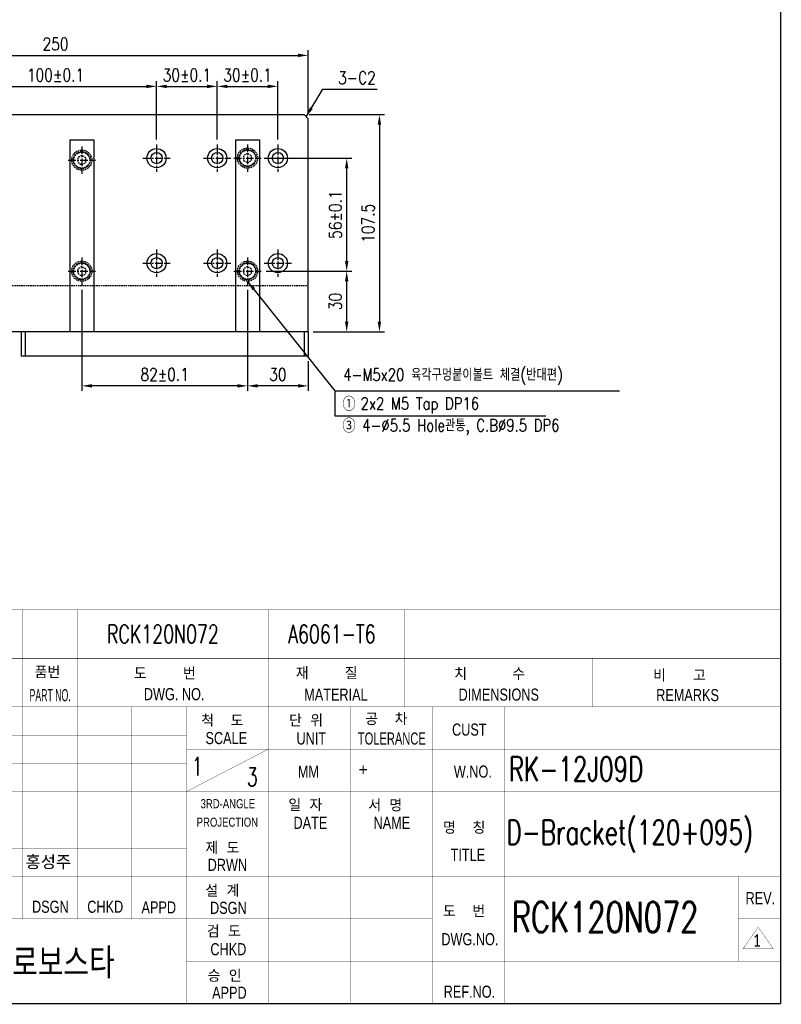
# Model space of a CAD drawing. Extents: x 4096 to 5249, y -6783 to -5973.
# Tile 4 of 5: x 4872 to 5249, y -6766 to -6279. Entities that reach past the tile are written whole.
import ezdxf
from ezdxf.enums import TextEntityAlignment as Align

# ---------------------------------------------------------------- set-up
doc = ezdxf.new("R2010")
doc.units = 0
doc.header["$LTSCALE"] = 3
doc.linetypes.add('CENTER', pattern=[2, 1.25, -0.25, 0.25, -0.25])
doc.linetypes.add('HIDDEN', pattern=[0.375, 0.25, -0.125])
doc.layers.get('0').update_dxf_attribs({"linetype": 'CONTINUOUS'})
doc.layers.get('DEFPOINTS').update_dxf_attribs({"linetype": 'CONTINUOUS'})
for name, color, linetype in [('3', 4, 'CONTINUOUS'), ('CENTERLINE', 3, 'CENTER'), ('DIMENSION', 4, 'CONTINUOUS'), ('HIDDENLINE', 5, 'HIDDEN'), ('TEXT', 4, 'CONTINUOUS')]:
    doc.layers.add(name, color=color, linetype=linetype)
doc.styles.add('GHS', font='romans.shx', dxfattribs={"width": 0.8, "bigfont": 'ghs.shx'})
doc.styles.get("Standard").update_dxf_attribs({"font": 'Gulim.ttf'})
doc.dimstyles.new('ISO-25(x2.5)', dxfattribs={"dimscale": 2.5, "dimtxt": 2.5, "dimasz": 2, "dimexe": 1, "dimexo": 1, "dimgap": 1, "dimtad": 1, "dimdec": 4, "dimdsep": 46, "dimtxsty": 'GHS', "dimcen": 0, "dimclrd": 256, "dimclre": 256, "dimclrt": 9, "dimadec": 0, "dimazin": 0, "dimtfac": 1, "dimtdec": 4, "dimtmove": 0, "dimatfit": 3, "dimfxl": 1, "dimtolj": 1, "dimarcsym": 0})
pattern_1 = [(45, (-230, -10), (-0.08838835, 0.08838835), [])]

# ---------------------------------------------------------------- blocks, each defined once
blk = doc.blocks.new('LOGO-ROBOSTAR')
at = {"linetype": 'Continuous'}
h = blk.add_hatch(dxfattribs=at)
h.set_pattern_fill('ANSI31', color=230, style=0)
h.set_pattern_definition(pattern_1)
h.paths.add_polyline_path([(9.53, 10.79), (9.13, 11.02), (8.68, 11.12), (8.21, 11.1), (7.73, 11.02), (7.27, 10.92), (6.83, 10.83), (6.33, 10.61), (5.82, 10.35), (5.33, 10.06), (4.89, 9.7), (4.53, 9.27), (4.31, 8.74), (4.38, 8.82), (4.46, 8.88), (4.54, 8.94), (4.62, 9), (4.7, 9.06), (4.78, 9.12), (4.81, 9.1), (4.83, 9.07), (4.83, 9.04), (4.83, 9), (4.83, 8.96), (4.83, 8.93), (4.15, 8.1), (3.49, 7.26), (2.85, 6.39), (2.22, 5.52), (1.58, 4.66), (0.93, 3.8), (1.07, 3.75), (1.2, 3.71), (1.35, 3.68), (1.49, 3.66), (1.64, 3.65), (1.79, 3.66), (2.27, 4.16), (2.78, 4.6), (3.3, 5.02), (3.81, 5.44), (4.29, 5.9), (4.73, 6.42), (5.14, 6.14), (5.53, 5.81), (5.89, 5.45), (6.2, 5.05), (6.46, 4.62), (6.63, 4.18), (6.61, 4.14), (6.58, 4.14), (6.55, 4.15), (6.52, 4.16), (6.48, 4.18), (6.44, 4.18), (6.51, 4.08), (6.59, 3.98), (6.68, 3.89), (6.78, 3.79), (6.87, 3.7), (6.97, 3.61), (7.21, 3.58), (7.45, 3.52), (7.69, 3.45), (7.93, 3.42), (8.16, 3.45), (8.39, 3.56), (8.43, 3.71), (8.44, 3.85), (8.42, 3.99), (8.39, 4.13), (8.36, 4.28), (8.34, 4.42), (8.07, 4.93), (7.77, 5.43), (7.44, 5.93), (7.08, 6.4), (6.68, 6.83), (6.25, 7.22), (6.85, 7.45), (7.44, 7.7), (8.01, 7.97), (8.58, 8.26), (9.13, 8.58), (9.67, 8.93), (9.87, 9.21), (9.96, 9.53), (9.95, 9.87), (9.87, 10.21), (9.72, 10.52)])
h.paths.add_polyline_path([(8.2, 9.45), (7.81, 9.02), (7.39, 8.64), (6.95, 8.3), (6.48, 8.02), (6, 7.79), (5.5, 7.6), (5.7, 7.93), (5.88, 8.27), (6.04, 8.61), (6.21, 8.96), (6.37, 9.3), (6.54, 9.64), (6.8, 9.75), (7.06, 9.83), (7.34, 9.89), (7.62, 9.93), (7.91, 9.96), (8.2, 9.97), (8.28, 9.91), (8.3, 9.83), (8.28, 9.74), (8.25, 9.64), (8.22, 9.55)], flags=16)
h = blk.add_hatch(dxfattribs=at)
h.set_pattern_fill('ANSI31', color=5, style=0)
h.set_pattern_definition(pattern_1)
h.paths.add_polyline_path([(10.7, 7.17), (10.36, 7.12), (10.09, 6.98), (9.89, 6.78), (9.73, 6.54), (9.63, 6.28), (9.56, 6.03), (9.52, 5.78), (9.52, 5.52), (9.57, 5.28), (9.69, 5.08), (9.9, 4.94), (10.22, 4.89), (10.56, 4.94), (10.83, 5.08), (11.04, 5.28), (11.19, 5.52), (11.29, 5.78), (11.36, 6.03), (11.4, 6.28), (11.4, 6.54), (11.35, 6.78), (11.23, 6.98), (11.02, 7.12)], flags=16)
h.paths.add_polyline_path([(10.04, 4.06), (9.56, 4.11), (9.15, 4.27), (8.81, 4.54), (8.59, 4.92), (8.49, 5.42), (8.55, 6.03), (8.75, 6.64), (9.06, 7.14), (9.45, 7.52), (9.89, 7.79), (10.38, 7.94), (10.88, 8), (11.36, 7.94), (11.78, 7.79), (12.11, 7.52), (12.34, 7.14), (12.43, 6.64), (12.37, 6.03), (12.17, 5.42), (11.86, 4.92), (11.48, 4.54), (11.03, 4.27), (10.54, 4.11)])
h.paths.add_polyline_path([(14.24, 7.41), (14.25, 7.41), (14.37, 7.54), (14.52, 7.67), (14.7, 7.79), (14.91, 7.9), (15.16, 7.97), (15.46, 8), (15.85, 7.94), (16.18, 7.78), (16.44, 7.52), (16.61, 7.15), (16.67, 6.66), (16.6, 6.07), (16.46, 5.57), (16.23, 5.09), (15.94, 4.68), (15.56, 4.36), (15.12, 4.14), (14.6, 4.06), (14.4, 4.08), (14.2, 4.12), (14.02, 4.19), (13.87, 4.3), (13.73, 4.44), (13.64, 4.63), (13.63, 4.63), (13.53, 4.16), (12.56, 4.16), (13.64, 9.21), (14.62, 9.21)])
h.paths.add_polyline_path([(14.98, 7.15), (14.68, 7.1), (14.43, 6.97), (14.23, 6.77), (14.08, 6.52), (13.96, 6.24), (13.88, 5.95), (13.85, 5.67), (13.86, 5.42), (13.93, 5.2), (14.06, 5.03), (14.25, 4.91), (14.53, 4.87), (14.82, 4.92), (15.06, 5.07), (15.25, 5.27), (15.4, 5.51), (15.51, 5.76), (15.58, 6), (15.62, 6.29), (15.62, 6.56), (15.56, 6.8), (15.44, 6.98), (15.25, 7.1)], flags=16)
h.paths.add_polyline_path([(31.76, 7.9), (32.7, 7.9), (32.57, 7.25), (32.58, 7.25), (32.72, 7.44), (32.88, 7.61), (33.05, 7.77), (33.25, 7.89), (33.49, 7.97), (33.76, 8), (33.8, 8), (33.83, 7.99), (33.86, 7.99), (33.89, 7.99), (33.92, 7.99), (33.95, 7.98), (33.74, 6.99), (33.7, 6.99), (33.65, 6.99), (33.6, 7), (33.55, 7), (33.51, 7), (33.46, 7), (33.12, 6.96), (32.86, 6.86), (32.66, 6.71), (32.52, 6.52), (32.42, 6.32), (32.36, 6.11), (31.95, 4.16), (30.97, 4.16)])
h.paths.add_polyline_path([(26.77, 7.9), (27.38, 7.9), (27.23, 7.2), (26.62, 7.2), (26.19, 5.17), (26.17, 5.07), (26.17, 4.99), (26.19, 4.93), (26.25, 4.89), (26.36, 4.87), (26.53, 4.86), (26.56, 4.86), (26.6, 4.87), (26.63, 4.87), (26.67, 4.87), (26.7, 4.87), (26.74, 4.88), (26.58, 4.13), (26.5, 4.13), (26.42, 4.13), (26.34, 4.12), (26.27, 4.12), (26.19, 4.12), (26.11, 4.12), (25.99, 4.12), (25.62, 4.14), (25.37, 4.22), (25.21, 4.34), (25.13, 4.5), (25.12, 4.7), (25.15, 4.93), (25.64, 7.2), (25.13, 7.2), (25.28, 7.9), (25.78, 7.9), (26, 8.91), (26.98, 8.91)])
h.paths.add_polyline_path([(18.49, 4.06), (18.01, 4.11), (17.59, 4.27), (17.25, 4.54), (17.03, 4.92), (16.93, 5.42), (16.99, 6.03), (17.2, 6.64), (17.5, 7.14), (17.89, 7.52), (18.34, 7.79), (18.82, 7.94), (19.32, 8), (19.8, 7.94), (20.22, 7.79), (20.55, 7.52), (20.78, 7.14), (20.87, 6.64), (20.81, 6.03), (20.61, 5.42), (20.31, 4.92), (19.92, 4.54), (19.47, 4.27), (18.99, 4.11)])
h.paths.add_polyline_path([(19.15, 7.17), (18.8, 7.12), (18.54, 6.98), (18.33, 6.78), (18.18, 6.54), (18.07, 6.28), (18, 6.03), (17.97, 5.78), (17.96, 5.52), (18.01, 5.28), (18.13, 5.08), (18.34, 4.94), (18.66, 4.89), (19, 4.94), (19.27, 5.08), (19.48, 5.28), (19.63, 5.52), (19.74, 5.78), (19.8, 6.03), (19.84, 6.28), (19.85, 6.54), (19.8, 6.78), (19.68, 6.98), (19.46, 7.12)], flags=16)
h.paths.add_polyline_path([(23.7, 6.76), (23.7, 6.88), (23.68, 6.99), (23.63, 7.1), (23.53, 7.18), (23.37, 7.23), (23.15, 7.25), (22.91, 7.24), (22.74, 7.19), (22.62, 7.13), (22.54, 7.05), (22.49, 6.97), (22.46, 6.89), (22.59, 6.66), (23, 6.53), (23.53, 6.41), (24.06, 6.23), (24.42, 5.9), (24.48, 5.35), (24.3, 4.87), (24.01, 4.53), (23.65, 4.3), (23.27, 4.15), (22.89, 4.08), (22.57, 4.06), (22.15, 4.09), (21.75, 4.18), (21.42, 4.33), (21.17, 4.58), (21.03, 4.91), (21.04, 5.36), (22.05, 5.36), (22.04, 5.2), (22.07, 5.07), (22.15, 4.96), (22.28, 4.88), (22.48, 4.83), (22.75, 4.81), (22.98, 4.83), (23.15, 4.88), (23.29, 4.95), (23.38, 5.03), (23.43, 5.12), (23.46, 5.19), (23.34, 5.43), (22.94, 5.56), (22.4, 5.68), (21.88, 5.86), (21.53, 6.19), (21.47, 6.75), (21.56, 7.03), (21.73, 7.31), (21.97, 7.58), (22.3, 7.79), (22.72, 7.94), (23.25, 8), (23.62, 7.98), (23.97, 7.91), (24.29, 7.77), (24.53, 7.55), (24.66, 7.22), (24.66, 6.76)])
h.paths.add_polyline_path([(29.59, 5.98), (29.53, 5.94), (29.45, 5.91), (29.35, 5.87), (29.23, 5.84), (29.07, 5.81), (28.88, 5.78), (28.7, 5.74), (28.53, 5.69), (28.38, 5.62), (28.25, 5.53), (28.15, 5.39), (28.09, 5.21), (28.08, 5.06), (28.11, 4.94), (28.17, 4.86), (28.26, 4.8), (28.36, 4.77), (28.45, 4.76), (28.68, 4.79), (28.89, 4.85), (29.1, 4.96), (29.27, 5.11), (29.41, 5.29), (29.49, 5.5)], flags=16)
h.paths.add_polyline_path([(30.32, 4.89), (30.29, 4.7), (30.28, 4.55), (30.29, 4.45), (30.32, 4.38), (30.36, 4.34), (30.42, 4.31), (30.38, 4.16), (29.32, 4.16), (29.32, 4.24), (29.31, 4.31), (29.31, 4.37), (29.31, 4.43), (29.32, 4.51), (29.33, 4.6), (29.18, 4.48), (29.01, 4.36), (28.81, 4.25), (28.58, 4.15), (28.31, 4.09), (28, 4.06), (27.73, 4.09), (27.48, 4.17), (27.28, 4.32), (27.13, 4.53), (27.07, 4.8), (27.1, 5.15), (27.2, 5.49), (27.37, 5.77), (27.58, 5.99), (27.84, 6.16), (28.13, 6.28), (28.44, 6.35), (29.35, 6.48), (29.43, 6.49), (29.52, 6.52), (29.6, 6.56), (29.67, 6.61), (29.72, 6.68), (29.76, 6.77), (29.77, 6.95), (29.71, 7.07), (29.61, 7.15), (29.48, 7.19), (29.34, 7.21), (29.21, 7.21), (28.99, 7.19), (28.82, 7.12), (28.69, 7.03), (28.6, 6.92), (28.54, 6.8), (28.49, 6.69), (27.54, 6.69), (27.76, 7.18), (28.04, 7.54), (28.36, 7.77), (28.73, 7.91), (29.11, 7.98), (29.49, 8), (29.78, 7.98), (30.1, 7.92), (30.39, 7.8), (30.63, 7.6), (30.76, 7.31), (30.75, 6.91)])
at = {"color": 230, "const_width": 0.00973}
for points in [[(9.53, 10.79), (9.13, 11.02), (8.68, 11.12), (8.21, 11.1), (7.73, 11.02), (7.27, 10.92), (6.83, 10.83), (6.33, 10.61), (5.82, 10.35), (5.33, 10.06), (4.89, 9.7), (4.53, 9.27), (4.31, 8.74), (4.38, 8.82), (4.46, 8.88), (4.54, 8.94), (4.62, 9), (4.7, 9.06), (4.78, 9.12), (4.81, 9.1), (4.83, 9.07), (4.83, 9.04), (4.83, 9), (4.83, 8.96), (4.83, 8.93), (4.15, 8.1), (3.49, 7.26), (2.85, 6.39), (2.22, 5.52), (1.58, 4.66), (0.93, 3.8), (1.07, 3.75), (1.2, 3.71), (1.35, 3.68), (1.49, 3.66), (1.64, 3.65), (1.79, 3.66), (2.27, 4.16), (2.78, 4.6), (3.3, 5.02), (3.81, 5.44), (4.29, 5.9), (4.73, 6.42), (5.14, 6.14), (5.53, 5.81), (5.89, 5.45), (6.2, 5.05), (6.46, 4.62), (6.63, 4.18), (6.61, 4.14), (6.58, 4.14), (6.55, 4.15), (6.52, 4.16), (6.48, 4.18), (6.44, 4.18), (6.51, 4.08), (6.59, 3.98), (6.68, 3.89), (6.78, 3.79), (6.87, 3.7), (6.97, 3.61), (7.21, 3.58), (7.45, 3.52), (7.69, 3.45), (7.93, 3.42), (8.16, 3.45), (8.39, 3.56), (8.43, 3.71), (8.44, 3.85), (8.42, 3.99), (8.39, 4.13), (8.36, 4.28), (8.34, 4.42), (8.07, 4.93), (7.77, 5.43), (7.44, 5.93), (7.08, 6.4), (6.68, 6.83), (6.25, 7.22), (6.85, 7.45), (7.44, 7.7), (8.01, 7.97), (8.58, 8.26), (9.13, 8.58), (9.67, 8.93), (9.87, 9.21), (9.96, 9.53), (9.95, 9.87), (9.87, 10.21), (9.72, 10.52)], [(8.2, 9.45), (7.81, 9.02), (7.39, 8.64), (6.95, 8.3), (6.48, 8.02), (6, 7.79), (5.5, 7.6), (5.7, 7.93), (5.88, 8.27), (6.04, 8.61), (6.21, 8.96), (6.37, 9.3), (6.54, 9.64), (6.8, 9.75), (7.06, 9.83), (7.34, 9.89), (7.62, 9.93), (7.91, 9.96), (8.2, 9.97), (8.28, 9.91), (8.3, 9.83), (8.28, 9.74), (8.25, 9.64), (8.22, 9.55)]]:
    blk.add_lwpolyline(points, close=True, dxfattribs=at)
at = {"color": 5, "const_width": 0.00973}
for points in [[(14.24, 7.41), (14.25, 7.41), (14.37, 7.54), (14.52, 7.67), (14.7, 7.79), (14.91, 7.9), (15.16, 7.97), (15.46, 8), (15.85, 7.94), (16.18, 7.78), (16.44, 7.52), (16.61, 7.15), (16.67, 6.66), (16.6, 6.07), (16.46, 5.57), (16.23, 5.09), (15.94, 4.68), (15.56, 4.36), (15.12, 4.14), (14.6, 4.06), (14.4, 4.08), (14.2, 4.12), (14.02, 4.19), (13.87, 4.3), (13.73, 4.44), (13.64, 4.63), (13.63, 4.63), (13.53, 4.16), (12.56, 4.16), (13.64, 9.21), (14.62, 9.21)], [(26.77, 7.9), (27.38, 7.9), (27.23, 7.2), (26.62, 7.2), (26.19, 5.17), (26.17, 5.07), (26.17, 4.99), (26.19, 4.93), (26.25, 4.89), (26.36, 4.87), (26.53, 4.86), (26.56, 4.86), (26.6, 4.87), (26.63, 4.87), (26.67, 4.87), (26.7, 4.87), (26.74, 4.88), (26.58, 4.13), (26.5, 4.13), (26.42, 4.13), (26.34, 4.12), (26.27, 4.12), (26.19, 4.12), (26.11, 4.12), (25.99, 4.12), (25.62, 4.14), (25.37, 4.22), (25.21, 4.34), (25.13, 4.5), (25.12, 4.7), (25.15, 4.93), (25.64, 7.2), (25.13, 7.2), (25.28, 7.9), (25.78, 7.9), (26, 8.91), (26.98, 8.91)], [(10.04, 4.06), (9.56, 4.11), (9.15, 4.27), (8.81, 4.54), (8.59, 4.92), (8.49, 5.42), (8.55, 6.03), (8.75, 6.64), (9.06, 7.14), (9.45, 7.52), (9.89, 7.79), (10.38, 7.94), (10.88, 8), (11.36, 7.94), (11.78, 7.79), (12.11, 7.52), (12.34, 7.14), (12.43, 6.64), (12.37, 6.03), (12.17, 5.42), (11.86, 4.92), (11.48, 4.54), (11.03, 4.27), (10.54, 4.11)], [(10.7, 7.17), (10.36, 7.12), (10.09, 6.98), (9.89, 6.78), (9.73, 6.54), (9.63, 6.28), (9.56, 6.03), (9.52, 5.78), (9.52, 5.52), (9.57, 5.28), (9.69, 5.08), (9.9, 4.94), (10.22, 4.89), (10.56, 4.94), (10.83, 5.08), (11.04, 5.28), (11.19, 5.52), (11.29, 5.78), (11.36, 6.03), (11.4, 6.28), (11.4, 6.54), (11.35, 6.78), (11.23, 6.98), (11.02, 7.12)], [(14.98, 7.15), (14.68, 7.1), (14.43, 6.97), (14.23, 6.77), (14.08, 6.52), (13.96, 6.24), (13.88, 5.95), (13.85, 5.67), (13.86, 5.42), (13.93, 5.2), (14.06, 5.03), (14.25, 4.91), (14.53, 4.87), (14.82, 4.92), (15.06, 5.07), (15.25, 5.27), (15.4, 5.51), (15.51, 5.76), (15.58, 6), (15.62, 6.29), (15.62, 6.56), (15.56, 6.8), (15.44, 6.98), (15.25, 7.1)], [(18.49, 4.06), (18.01, 4.11), (17.59, 4.27), (17.25, 4.54), (17.03, 4.92), (16.93, 5.42), (16.99, 6.03), (17.2, 6.64), (17.5, 7.14), (17.89, 7.52), (18.34, 7.79), (18.82, 7.94), (19.32, 8), (19.8, 7.94), (20.22, 7.79), (20.55, 7.52), (20.78, 7.14), (20.87, 6.64), (20.81, 6.03), (20.61, 5.42), (20.31, 4.92), (19.92, 4.54), (19.47, 4.27), (18.99, 4.11)], [(19.15, 7.17), (18.8, 7.12), (18.54, 6.98), (18.33, 6.78), (18.18, 6.54), (18.07, 6.28), (18, 6.03), (17.97, 5.78), (17.96, 5.52), (18.01, 5.28), (18.13, 5.08), (18.34, 4.94), (18.66, 4.89), (19, 4.94), (19.27, 5.08), (19.48, 5.28), (19.63, 5.52), (19.74, 5.78), (19.8, 6.03), (19.84, 6.28), (19.85, 6.54), (19.8, 6.78), (19.68, 6.98), (19.46, 7.12)], [(23.7, 6.76), (23.7, 6.88), (23.68, 6.99), (23.63, 7.1), (23.53, 7.18), (23.37, 7.23), (23.15, 7.25), (22.91, 7.24), (22.74, 7.19), (22.62, 7.13), (22.54, 7.05), (22.49, 6.97), (22.46, 6.89), (22.59, 6.66), (23, 6.53), (23.53, 6.41), (24.06, 6.23), (24.42, 5.9), (24.48, 5.35), (24.3, 4.87), (24.01, 4.53), (23.65, 4.3), (23.27, 4.15), (22.89, 4.08), (22.57, 4.06), (22.15, 4.09), (21.75, 4.18), (21.42, 4.33), (21.17, 4.58), (21.03, 4.91), (21.04, 5.36), (22.05, 5.36), (22.04, 5.2), (22.07, 5.07), (22.15, 4.96), (22.28, 4.88), (22.48, 4.83), (22.75, 4.81), (22.98, 4.83), (23.15, 4.88), (23.29, 4.95), (23.38, 5.03), (23.43, 5.12), (23.46, 5.19), (23.34, 5.43), (22.94, 5.56), (22.4, 5.68), (21.88, 5.86), (21.53, 6.19), (21.47, 6.75), (21.56, 7.03), (21.73, 7.31), (21.97, 7.58), (22.3, 7.79), (22.72, 7.94), (23.25, 8), (23.62, 7.98), (23.97, 7.91), (24.29, 7.77), (24.53, 7.55), (24.66, 7.22), (24.66, 6.76)], [(30.32, 4.89), (30.29, 4.7), (30.28, 4.55), (30.29, 4.45), (30.32, 4.38), (30.36, 4.34), (30.42, 4.31), (30.38, 4.16), (29.32, 4.16), (29.32, 4.24), (29.31, 4.31), (29.31, 4.37), (29.31, 4.43), (29.32, 4.51), (29.33, 4.6), (29.18, 4.48), (29.01, 4.36), (28.81, 4.25), (28.58, 4.15), (28.31, 4.09), (28, 4.06), (27.73, 4.09), (27.48, 4.17), (27.28, 4.32), (27.13, 4.53), (27.07, 4.8), (27.1, 5.15), (27.2, 5.49), (27.37, 5.77), (27.58, 5.99), (27.84, 6.16), (28.13, 6.28), (28.44, 6.35), (29.35, 6.48), (29.43, 6.49), (29.52, 6.52), (29.6, 6.56), (29.67, 6.61), (29.72, 6.68), (29.76, 6.77), (29.77, 6.95), (29.71, 7.07), (29.61, 7.15), (29.48, 7.19), (29.34, 7.21), (29.21, 7.21), (28.99, 7.19), (28.82, 7.12), (28.69, 7.03), (28.6, 6.92), (28.54, 6.8), (28.49, 6.69), (27.54, 6.69), (27.76, 7.18), (28.04, 7.54), (28.36, 7.77), (28.73, 7.91), (29.11, 7.98), (29.49, 8), (29.78, 7.98), (30.1, 7.92), (30.39, 7.8), (30.63, 7.6), (30.76, 7.31), (30.75, 6.91)], [(31.76, 7.9), (32.7, 7.9), (32.57, 7.25), (32.58, 7.25), (32.72, 7.44), (32.88, 7.61), (33.05, 7.77), (33.25, 7.89), (33.49, 7.97), (33.76, 8), (33.8, 8), (33.83, 7.99), (33.86, 7.99), (33.89, 7.99), (33.92, 7.99), (33.95, 7.98), (33.74, 6.99), (33.7, 6.99), (33.65, 6.99), (33.6, 7), (33.55, 7), (33.51, 7), (33.46, 7), (33.12, 6.96), (32.86, 6.86), (32.66, 6.71), (32.52, 6.52), (32.42, 6.32), (32.36, 6.11), (31.95, 4.16), (30.97, 4.16)], [(29.59, 5.98), (29.53, 5.94), (29.45, 5.91), (29.35, 5.87), (29.23, 5.84), (29.07, 5.81), (28.88, 5.78), (28.7, 5.74), (28.53, 5.69), (28.38, 5.62), (28.25, 5.53), (28.15, 5.39), (28.09, 5.21), (28.08, 5.06), (28.11, 4.94), (28.17, 4.86), (28.26, 4.8), (28.36, 4.77), (28.45, 4.76), (28.68, 4.79), (28.89, 4.85), (29.1, 4.96), (29.27, 5.11), (29.41, 5.29), (29.49, 5.5)]]:
    blk.add_lwpolyline(points, close=True, dxfattribs=at)
at = {"style": 'GHS', "width": 0.8}
blk.add_text('주식회사로보스타', height=5, dxfattribs=at).set_placement((36.32, 4.19))
blk = doc.blocks.new('A3-DJ')
for points, const_width in [([(410, 269), (410, 10)], 0.2), ([(230, 67), (410, 67)], 0.1), ([(30, 10), (410, 10)], 0.2)]:
    blk.add_lwpolyline(points, dxfattribs=dict(const_width=const_width))
at = {"layer": '3', "const_width": 0.05}
for points in [[(230, 75), (410, 75)], [(285, 75), (285, 24)], [(294, 75), (294, 24)], [(325.5, 75), (325.5, 10)], [(348, 75), (348, 59)], [(379, 67), (379, 59)], [(230, 59), (410, 59)], [(303, 59), (303, 24)], [(312, 59), (312, 10)], [(339, 59), (339, 10)], [(352.5, 59), (352.5, 10)], [(364.5, 59), (364.5, 10)], [(230, 54.2), (312, 54.2)], [(312, 52), (410, 52)], [(325.5, 52), (312, 45)], [(230, 49.6), (312, 49.6)], [(230, 45), (410, 45)], [(230, 40.2), (312, 40.2)], [(312, 38), (352.5, 38)], [(230, 35.6), (312, 35.6)], [(230, 31), (410, 31)], [(403, 31), (403, 17)], [(230, 24), (352.5, 24)], [(403, 24), (410, 24)], [(312, 17), (410, 17)]]:
    blk.add_lwpolyline(points, dxfattribs=at)
blk.add_blockref('LOGO-ROBOSTAR', (230, 10))
at = {"style": 'GHS'}
for s, p in [('품번', (286.96, 63.68)), ('도    번', (303.35, 63.48)), ('재    질', (330.03, 63.52)), ('치     수', (356.15, 63.4)), ('비   고', (388.96, 63.15)), ('척  도', (314.43, 55.68)), ('단 위', (328.93, 55.71)), ('공  차', (341.48, 55.96)), ('일 자', (328.8, 41.77)), ('서 명', (341.98, 41.72)), ('명  칭', (354.31, 38.03)), ('제 도', (315.12, 34.7)), ('설 계', (315.12, 27.63)), ('도  번', (354.29, 24.24)), ('검 도', (315.37, 20.92)), ('승 인', (315.49, 13.6))]:
    blk.add_text(s, height=2, dxfattribs=at).set_placement(p)
at = {"layer": '3'}
for s, height, width, p in [('PART NO.', 2, 0.55, (289.52, 60.91)), ('DWG. NO.', 2, 0.8, (309.97, 61.08)), ('MATERIAL', 2, 0.8, (336.65, 61)), ('DIMENSIONS', 2, 0.8, (363.51, 61)), ('REMARKS', 2, 0.8, (394.64, 60.92)), ('CUST', 2, 0.8, (358.65, 55.23)), ('SCALE', 2, 0.8, (318.57, 53.83)), ('UNIT', 2, 0.8, (332.59, 53.75)), ('TOLERANCE', 2, 0.7, (345.87, 53.75)), ('MM', 2, 0.8, (332.11, 48.28)), ('W.NO.', 2, 0.8, (359.23, 48.3)), ('3RD-ANGLE', 1.5, 0.8, (318.83, 43)), ('PROJECTION', 1.5, 0.8, (318.75, 39.95)), ('DATE', 2, 0.8, (332.44, 39.84)), ('NAME', 2, 0.8, (345.88, 39.84)), ('TITLE', 2, 0.8, (358.41, 34.56)), ('DRWN', 2, 0.8, (318.75, 32.91)), ('REV.', 2, 0.8, (406.65, 27.42)), ('DSGN', 2, 0.8, (289.55, 26)), ('CHKD', 2, 0.8, (298.61, 26)), ('APPD', 2, 0.8, (307.44, 25.89)), ('DSGN', 2, 0.8, (318.91, 25.82)), ('DWG.NO.', 2, 0.8, (358.74, 20.64)), ('CHKD', 2, 0.8, (318.91, 18.99)), ('APPD', 2, 0.8, (319.08, 11.81)), ('REF.NO.', 2, 0.8, (358.66, 11.98))]:
    blk.add_text(s, height=height, dxfattribs=dict(at, width=width)).set_placement(p, align=Align.MIDDLE)
blk.add_text('+', height=2, dxfattribs=at).set_placement((341.14, 48.65), align=Align.MIDDLE)
blk = doc.blocks.new('*D47')
at = {"layer": 'DEFPOINTS', "color": 0}
for p in [(4999.71, -6312.08), (4969.71, -6340.83), (4999.71, -6340.83)]:
    blk.add_point(p, dxfattribs=at)
at = {"layer": 'DIMENSION', "lineweight": -2}
for p, q in [((4969.71, -6338.33), (4969.71, -6309.58)), ((4999.71, -6338.33), (4999.71, -6309.58)), ((4974.71, -6312.08), (4994.71, -6312.08))]:
    blk.add_line(p, q, dxfattribs=at)
at = {"layer": 'DIMENSION'}
for points in [[(4974.71, -6311.25), (4974.71, -6312.92), (4969.71, -6312.08)], [(4994.71, -6311.25), (4994.71, -6312.92), (4999.71, -6312.08)]]:
    blk.add_solid(points, dxfattribs=at)
at = {"layer": 'DIMENSION', "color": 9, "insert": (4984.71, -6306.46), "char_height": 6.25, "attachment_point": 5, "style": 'GHS'}
blk.add_mtext('\\A1;30%%P0.1', dxfattribs=at)
blk = doc.blocks.new('*D46')
at = {"layer": 'DEFPOINTS', "color": 0}
for p in [(4969.71, -6312.08), (4939.71, -6340.83), (4969.71, -6340.83)]:
    blk.add_point(p, dxfattribs=at)
at = {"layer": 'DIMENSION', "lineweight": -2}
for p, q in [((4939.71, -6338.33), (4939.71, -6309.58)), ((4969.71, -6338.33), (4969.71, -6309.58)), ((4944.71, -6312.08), (4964.71, -6312.08))]:
    blk.add_line(p, q, dxfattribs=at)
at = {"layer": 'DIMENSION'}
for points in [[(4944.71, -6311.25), (4944.71, -6312.92), (4939.71, -6312.08)], [(4964.71, -6311.25), (4964.71, -6312.92), (4969.71, -6312.08)]]:
    blk.add_solid(points, dxfattribs=at)
at = {"layer": 'DIMENSION', "color": 9, "insert": (4954.71, -6306.46), "char_height": 6.25, "attachment_point": 5, "style": 'GHS'}
blk.add_mtext('\\A1;30%%P0.1', dxfattribs=at)
blk = doc.blocks.new('*D45')
at = {"layer": 'DEFPOINTS', "color": 0}
for p in [(4939.71, -6312.08), (4839.71, -6340.83), (4939.71, -6340.83)]:
    blk.add_point(p, dxfattribs=at)
at = {"layer": 'DIMENSION', "lineweight": -2}
for p, q in [((4839.71, -6338.33), (4839.71, -6309.58)), ((4939.71, -6338.33), (4939.71, -6309.58)), ((4844.71, -6312.08), (4934.71, -6312.08))]:
    blk.add_line(p, q, dxfattribs=at)
at = {"layer": 'DIMENSION'}
for points in [[(4844.71, -6311.25), (4844.71, -6312.92), (4839.71, -6312.08)], [(4934.71, -6311.25), (4934.71, -6312.92), (4939.71, -6312.08)]]:
    blk.add_solid(points, dxfattribs=at)
at = {"layer": 'DIMENSION', "color": 9, "insert": (4889.71, -6306.46), "char_height": 6.25, "attachment_point": 5, "style": 'GHS'}
blk.add_mtext('\\A1;100%%P0.1', dxfattribs=at)
blk = doc.blocks.new('*D43')
at = {"layer": 'DEFPOINTS', "color": 0}
for p in [(4984.71, -6410.33), (5014.71, -6445.58), (4984.71, -6460.31)]:
    blk.add_point(p, dxfattribs=at)
at = {"layer": 'DIMENSION', "lineweight": -2}
for p, q in [((4984.71, -6412.83), (4984.71, -6462.81)), ((5014.71, -6448.08), (5014.71, -6462.81)), ((5009.71, -6460.31), (4989.71, -6460.31))]:
    blk.add_line(p, q, dxfattribs=at)
at = {"layer": 'DIMENSION'}
for points in [[(4989.71, -6459.48), (4989.71, -6461.15), (4984.71, -6460.31)], [(5009.71, -6459.48), (5009.71, -6461.15), (5014.71, -6460.31)]]:
    blk.add_solid(points, dxfattribs=at)
at = {"layer": 'DIMENSION', "color": 9, "insert": (4999.71, -6454.69), "char_height": 6.25, "attachment_point": 5, "style": 'GHS'}
blk.add_mtext('\\A1;30', dxfattribs=at)
blk = doc.blocks.new('*D42')
at = {"layer": 'DEFPOINTS', "color": 0}
for p in [(4902.71, -6410.33), (4984.71, -6410.33), (4902.71, -6460.31)]:
    blk.add_point(p, dxfattribs=at)
at = {"layer": 'DIMENSION', "lineweight": -2}
for p, q in [((4902.71, -6412.83), (4902.71, -6462.81)), ((4984.71, -6412.83), (4984.71, -6462.81)), ((4979.71, -6460.31), (4907.71, -6460.31))]:
    blk.add_line(p, q, dxfattribs=at)
at = {"layer": 'DIMENSION'}
for points in [[(4907.71, -6459.48), (4907.71, -6461.15), (4902.71, -6460.31)], [(4979.71, -6459.48), (4979.71, -6461.15), (4984.71, -6460.31)]]:
    blk.add_solid(points, dxfattribs=at)
at = {"layer": 'DIMENSION', "color": 9, "insert": (4943.71, -6454.69), "char_height": 6.25, "attachment_point": 5, "style": 'GHS'}
blk.add_mtext('\\A1;82%%P0.1', dxfattribs=at)
blk = doc.blocks.new('*D41')
at = {"layer": 'DEFPOINTS', "color": 0}
for p in [(4991.46, -6403.58), (5033.77, -6403.58), (5014.71, -6433.58)]:
    blk.add_point(p, dxfattribs=at)
at = {"layer": 'DIMENSION', "lineweight": -2}
for p, q in [((4993.96, -6403.58), (5036.27, -6403.58)), ((5033.77, -6428.58), (5033.77, -6408.58)), ((5017.21, -6433.58), (5036.27, -6433.58))]:
    blk.add_line(p, q, dxfattribs=at)
at = {"layer": 'DIMENSION'}
for points in [[(5032.94, -6408.58), (5034.6, -6408.58), (5033.77, -6403.58)], [(5032.94, -6428.58), (5034.6, -6428.58), (5033.77, -6433.58)]]:
    blk.add_solid(points, dxfattribs=at)
at = {"layer": 'DIMENSION', "color": 9, "insert": (5028.14, -6418.58), "char_height": 6.25, "attachment_point": 5, "rotation": 90, "style": 'GHS'}
blk.add_mtext('\\A1;30', dxfattribs=at)
blk = doc.blocks.new('*D40')
at = {"layer": 'DEFPOINTS', "color": 0}
for p in [(4991.46, -6347.58), (5033.77, -6347.58), (4991.46, -6403.58)]:
    blk.add_point(p, dxfattribs=at)
at = {"layer": 'DIMENSION', "lineweight": -2}
for p, q in [((4993.96, -6347.58), (5036.27, -6347.58)), ((5033.77, -6398.58), (5033.77, -6352.58)), ((4993.96, -6403.58), (5036.27, -6403.58))]:
    blk.add_line(p, q, dxfattribs=at)
at = {"layer": 'DIMENSION'}
for points in [[(5032.94, -6352.58), (5034.6, -6352.58), (5033.77, -6347.58)], [(5032.94, -6398.58), (5034.6, -6398.58), (5033.77, -6403.58)]]:
    blk.add_solid(points, dxfattribs=at)
at = {"layer": 'DIMENSION', "color": 9, "insert": (5028.14, -6375.58), "char_height": 6.25, "attachment_point": 5, "rotation": 90, "style": 'GHS'}
blk.add_mtext('\\A1;56%%P0.1', dxfattribs=at)
blk = doc.blocks.new('*D39')
at = {"layer": 'DEFPOINTS', "color": 0}
for p in [(5012.71, -6326.08), (5014.71, -6433.58), (5049.96, -6433.58)]:
    blk.add_point(p, dxfattribs=at)
at = {"layer": 'DIMENSION', "lineweight": -2}
for p, q in [((5015.21, -6326.08), (5052.46, -6326.08)), ((5049.96, -6331.08), (5049.96, -6428.58)), ((5017.21, -6433.58), (5052.46, -6433.58))]:
    blk.add_line(p, q, dxfattribs=at)
at = {"layer": 'DIMENSION'}
for points in [[(5049.12, -6331.08), (5050.79, -6331.08), (5049.96, -6326.08)], [(5049.12, -6428.58), (5050.79, -6428.58), (5049.96, -6433.58)]]:
    blk.add_solid(points, dxfattribs=at)
at = {"layer": 'DIMENSION', "color": 9, "insert": (5044.33, -6379.83), "char_height": 6.25, "attachment_point": 5, "rotation": 90, "style": 'GHS'}
blk.add_mtext('\\A1;107.5', dxfattribs=at)
blk = doc.blocks.new('*D36')
at = {"layer": 'DEFPOINTS', "color": 0}
for p in [(5014.71, -6296.73), (4764.71, -6328.08), (5014.71, -6328.08)]:
    blk.add_point(p, dxfattribs=at)
at = {"layer": 'DIMENSION', "lineweight": -2}
for p, q in [((4764.71, -6325.58), (4764.71, -6294.23)), ((4769.71, -6296.73), (5009.71, -6296.73)), ((5014.71, -6325.58), (5014.71, -6294.23))]:
    blk.add_line(p, q, dxfattribs=at)
at = {"layer": 'DIMENSION'}
for points in [[(4769.71, -6295.9), (4769.71, -6297.57), (4764.71, -6296.73)], [(5009.71, -6295.9), (5009.71, -6297.57), (5014.71, -6296.73)]]:
    blk.add_solid(points, dxfattribs=at)
at = {"layer": 'DIMENSION', "color": 9, "insert": (4889.71, -6291.11), "char_height": 6.25, "attachment_point": 5, "style": 'GHS'}
blk.add_mtext('\\A1;250', dxfattribs=at)
blk = doc.blocks.new('zw$3347')
at = {"color": 1, "const_width": 0.15}
for points in [[(7.56, 10.88), (0.06, 0.07)], [(15.06, 0.07), (7.56, 10.88)], [(0.06, 0.07), (15.06, 0.07)]]:
    blk.add_lwpolyline(points, dxfattribs=at)
at = {"color": 1, "width": 0.8}
blk.add_text('1', height=6, dxfattribs=at).set_placement((7.01, 4.19), align=Align.MIDDLE)

msp = doc.modelspace()

# ---------------------------------------------------------------- linework, layer by layer
for p, q in [((4766.71128, -6326.08181), (5012.71128, -6326.08181)), ((5012.71128, -6326.08181), (5014.71128, -6328.08181)), ((5014.71128, -6433.58182), (5014.71128, -6328.08181)), ((4896.71128, -6338.58182), (4908.71128, -6338.58182)), ((4896.71128, -6338.58182), (4896.71128, -6433.58182)), ((4908.71128, -6338.58182), (4908.71128, -6433.58182)), ((4978.71128, -6338.58182), (4978.71128, -6433.58182)), ((4978.71128, -6338.58182), (4990.71128, -6338.58182)), ((4990.71128, -6338.58182), (4990.71128, -6433.58182)), ((5014.71128, -6433.58182), (4766.71128, -6433.58182)), ((4872.71128, -6433.58182), (4872.71128, -6445.58182)), ((4874.71128, -6433.58182), (4874.71128, -6445.58182)), ((5012.71128, -6433.58182), (5012.71128, -6445.58182)), ((5014.71128, -6433.58182), (5014.71128, -6445.58182)), ((5014.71128, -6445.58182), (4872.71128, -6445.58182))]:
    msp.add_line(p, q)
for centre, radius in [((4939.71128, -6347.58182), 4.75), ((4939.71128, -6347.58182), 2.75), ((4969.71128, -6347.58182), 4.75), ((4969.71128, -6347.58182), 2.75), ((4999.71128, -6347.58182), 4.75), ((4999.71128, -6347.58182), 2.75), ((4939.71128, -6399.58182), 4.75), ((4939.71128, -6399.58182), 2.75), ((4969.71128, -6399.58182), 4.75), ((4969.71128, -6399.58182), 2.75), ((4999.71128, -6399.58182), 4.75), ((4999.71128, -6399.58182), 2.75)]:
    msp.add_circle(centre, radius)
at = {"layer": 'CENTERLINE'}
for p, q in [((4902.71128, -6341.83182), (4902.71128, -6355.33182)), ((4939.71128, -6340.83182), (4939.71128, -6354.33182)), ((4969.71128, -6340.83182), (4969.71128, -6354.33182)), ((4984.71128, -6340.83182), (4984.71128, -6354.33182)), ((4999.71128, -6340.83182), (4999.71128, -6354.33182)), ((4895.96128, -6348.58182), (4909.46128, -6348.58182)), ((4932.96128, -6347.58182), (4946.46128, -6347.58182)), ((4962.96128, -6347.58182), (4976.46128, -6347.58182)), ((4977.96128, -6347.58182), (4991.46128, -6347.58182)), ((4992.96128, -6347.58182), (5006.46128, -6347.58182)), ((4939.71128, -6392.83182), (4939.71128, -6406.33182)), ((4969.71128, -6392.83182), (4969.71128, -6406.33182)), ((4999.71128, -6392.83182), (4999.71128, -6406.33182)), ((4902.71128, -6396.83182), (4902.71128, -6410.33182)), ((4984.71128, -6396.83182), (4984.71128, -6410.33182)), ((4895.96128, -6403.58182), (4909.46128, -6403.58182)), ((4932.96128, -6399.58182), (4946.46128, -6399.58182)), ((4962.96128, -6399.58182), (4976.46128, -6399.58182)), ((4977.96128, -6403.58182), (4991.46128, -6403.58182)), ((4992.96128, -6399.58182), (5006.46128, -6399.58182))]:
    msp.add_line(p, q, dxfattribs=at)
at = {"layer": 'DIMENSION'}
for p, q in [((5027.88082, -6462.83731), (5027.88082, -6475.20648)), ((5027.88082, -6475.20648), (5132.24145, -6475.20648))]:
    msp.add_line(p, q, dxfattribs=at)
at = {"layer": 'HIDDENLINE'}
for p, q in [((4984.71128, -6345.27238), (4982.71128, -6346.42702)), ((4986.71128, -6346.42702), (4984.71128, -6345.27238)), ((4902.71128, -6346.27238), (4900.71128, -6347.42702)), ((4900.71128, -6347.42702), (4900.71128, -6349.73662)), ((4900.71128, -6349.73662), (4902.71128, -6350.89126)), ((4904.71128, -6347.42702), (4902.71128, -6346.27238)), ((4902.71128, -6350.89126), (4904.71128, -6349.73662)), ((4904.71128, -6349.73662), (4904.71128, -6347.42702)), ((4982.71128, -6346.42702), (4982.71128, -6348.73662)), ((4982.71128, -6348.73662), (4984.71128, -6349.89126)), ((4984.71128, -6349.89126), (4986.71128, -6348.73662)), ((4986.71128, -6348.73662), (4986.71128, -6346.42702)), ((4902.71128, -6401.27238), (4900.71128, -6402.42702)), ((4900.71128, -6402.42702), (4900.71128, -6404.73662)), ((4904.71128, -6402.42702), (4902.71128, -6401.27238)), ((4904.71128, -6404.73662), (4904.71128, -6402.42702)), ((4984.71128, -6401.27238), (4982.71128, -6402.42702)), ((4982.71128, -6402.42702), (4982.71128, -6404.73662)), ((4986.71128, -6402.42702), (4984.71128, -6401.27238)), ((4986.71128, -6404.73662), (4986.71128, -6402.42702)), ((4900.71128, -6404.73662), (4902.71128, -6405.89126)), ((4902.71128, -6405.89126), (4904.71128, -6404.73662)), ((4982.71128, -6404.73662), (4984.71128, -6405.89126)), ((4984.71128, -6405.89126), (4986.71128, -6404.73662)), ((4764.71128, -6410.58182), (5014.71128, -6410.58182))]:
    msp.add_line(p, q, dxfattribs=at)
for centre, radius in [((4902.71128, -6348.58182), 5), ((4902.71128, -6348.58182), 4.25), ((4902.71128, -6348.58182), 3.95), ((4984.71128, -6347.58182), 5), ((4984.71128, -6347.58182), 4.25), ((4984.71128, -6347.58182), 3.95), ((4902.71128, -6403.58182), 5), ((4984.71128, -6403.58182), 5), ((4902.71128, -6403.58182), 4.25), ((4902.71128, -6403.58182), 3.95), ((4984.71128, -6403.58182), 4.25), ((4984.71128, -6403.58182), 3.95)]:
    msp.add_circle(centre, radius, dxfattribs=at)

# ---------------------------------------------------------------- block references
at = {"xscale": 3, "yscale": 3, "zscale": 3}
msp.add_blockref('A3-DJ', (4018.48949, -6796.14357), dxfattribs=at)
msp.add_blockref('zw$3347', (5229.79585, -6739.07744))

# ---------------------------------------------------------------- texts
at = {"layer": 'DIMENSION', "color": 9, "style": 'GHS'}
for s, insert, char_height, attachment_point in [('3-C2', (5029.53129, -6310.93544), 6.25, 7), ('4-M5x20 육각구멍붙이볼트 체결(반대편)', (5032.06604, -6455.76588), 6, 4), ('{\\fGulim|b0|i0|c129|p50;①\\Fromans.shx,ghs.shx|c129;\\H0.75x; }2x2 M5 Tap DP16', (5031.62318, -6470.04588), 6, 4), ('{\\fGulim|b0|i0|c129|p50;③} 4-%%c5.5 Hole관통, C.B%%c9.5 DP6', (5031.62318, -6480.75084), 6, 4)]:
    msp.add_mtext(s, dxfattribs=dict(at, insert=insert, char_height=char_height, attachment_point=attachment_point))
at = {"layer": 'TEXT', "style": 'GHS', "width": 0.7}
for s, p in [('RCK120N072', (4915.15535, -6587.64135)), ('A6061-T6', (5004.83809, -6587.64135)), ('1', (4957.10641, -6653.17932)), ('3', (4984.38166, -6658.42236))]:
    msp.add_text(s, height=9, dxfattribs=at).set_placement(p)
at = {"layer": 'TEXT', "color": 7, "style": 'GHS', "width": 0.7}
for s, height, p in [('RK-12J09D', 12, (5113.95547, -6655.94316)), ('D-Bracket(120+095)', 12, (5112.86009, -6687.25907)), ('RCK120N072', 15, (5115.51266, -6730.77628))]:
    msp.add_text(s, height=height, dxfattribs=at).set_placement(p)
at = {"layer": 'TEXT'}
msp.add_text('홍성주', height=6, dxfattribs=at).set_placement((4874.84858, -6698.92096))

# ---------------------------------------------------------------- dimensions: what is measured, and where the dimension line sits
at = {"layer": 'DIMENSION'}
for base, p1, p2, picture, middle in [((5014.71128, -6296.73323), (4764.71128, -6328.08181), (5014.71128, -6328.08181), '*D36', (4889.71128, -6291.10823)), ((4984.71128, -6460.31342), (5014.71128, -6445.58182), (4984.71128, -6410.33182), '*D43', (4999.71128, -6454.68842))]:
    dim = msp.add_linear_dim(base=base, p1=p1, p2=p2, dimstyle='ISO-25(x2.5)', dxfattribs=at)
    dim.commit()
    dim.dimension.update_dxf_attribs({"geometry": picture, "text_midpoint": middle})
for base, p1, p2, picture, middle in [((4939.71128, -6312.08181), (4839.71128, -6340.83182), (4939.71128, -6340.83182), '*D45', (4889.71128, -6306.45681)), ((4969.71128, -6312.08181), (4939.71128, -6340.83182), (4969.71128, -6340.83182), '*D46', (4954.71128, -6306.45681)), ((4999.71128, -6312.08181), (4969.71128, -6340.83182), (4999.71128, -6340.83182), '*D47', (4984.71128, -6306.45681)), ((4902.71128, -6460.31342), (4984.71128, -6410.33182), (4902.71128, -6410.33182), '*D42', (4943.71128, -6454.68842))]:
    dim = msp.add_linear_dim(base=base, p1=p1, p2=p2, text='<>%%P0.1', dimstyle='ISO-25(x2.5)', dxfattribs=at)
    dim.commit()
    dim.dimension.update_dxf_attribs({"geometry": picture, "text_midpoint": middle})
for base, p1, p2, picture, middle in [((5049.9583, -6433.58182), (5012.71128, -6326.08181), (5014.71128, -6433.58182), '*D39', (5044.3333, -6379.83182)), ((5033.76841, -6403.58182), (5014.71128, -6433.58182), (4991.46128, -6403.58182), '*D41', (5028.14341, -6418.58182))]:
    dim = msp.add_linear_dim(base=base, p1=p1, p2=p2, angle=90, dimstyle='ISO-25(x2.5)', dxfattribs=at)
    dim.commit()
    dim.dimension.update_dxf_attribs({"geometry": picture, "text_midpoint": middle})
dim = msp.add_linear_dim(base=(5033.76841, -6347.58182), p1=(4991.46128, -6403.58182), p2=(4991.46128, -6347.58182), angle=90, text='<>%%P0.1', dimstyle='ISO-25(x2.5)', dxfattribs=at)
dim.commit()
dim.dimension.update_dxf_attribs({"geometry": '*D40', "text_midpoint": (5028.14341, -6375.58182)})

# ---------------------------------------------------------------- leaders
at = {"layer": 'DIMENSION', "annotation_type": 0, "has_hookline": 1, "hookline_direction": 0, "text_width": 19.28571}
msp.add_leader([(5013.71128, -6327.08181), (5022.03129, -6313.43544), (5027.03129, -6313.43544)], dimstyle='ISO-25(x2.5)', override={"dimgap": 1, "dimtad": 1}, dxfattribs=at)
at = {"layer": 'DIMENSION', "annotation_type": 0, "has_hookline": 1, "hookline_direction": 0, "text_width": 133.28}
msp.add_leader([(4984.71128, -6408.58182), (5027.88082, -6462.83731), (5032.88082, -6462.83731)], dimstyle='ISO-25(x2.5)', dxfattribs=at)

doc.saveas('drawing.dxf')
